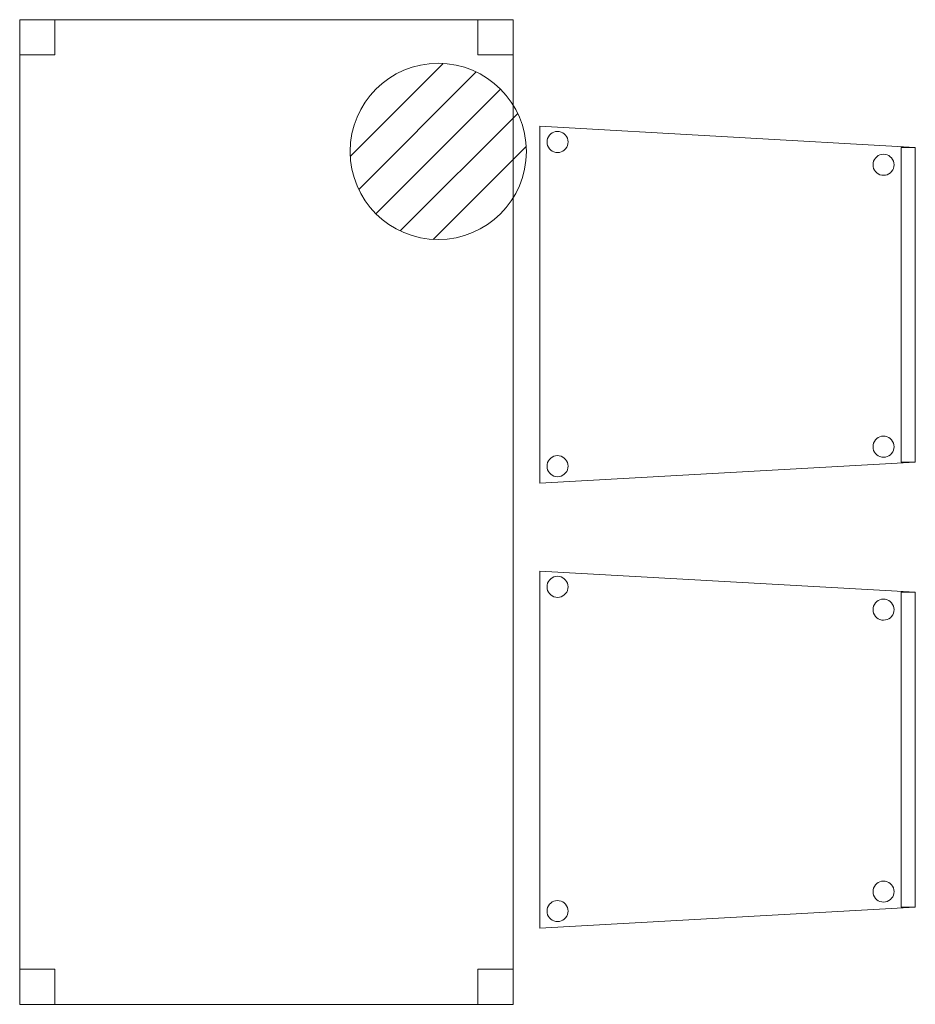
# Model space of a CAD drawing. Header units: metres. Extents: x 391.1 to 427.5, y 12.8 to 28.4.
# Tile 8 of 149: x 402.1 to 403.3, y 14.7 to 16. Entities that reach past the tile are written whole.
import ezdxf

# ---------------------------------------------------------------- set-up
doc = ezdxf.new("R2010")
doc.units = ezdxf.units.M
for name, color, linetype, lineweight in [('02_MOBILIARIO', 7, 'Continuous', 18), ('A-DETL-____-MBND', 7, 'Continuous', 18), ('A-DETL-GENF-OTLN', 7, 'Continuous', 18)]:
    doc.layers.add(name, color=color, linetype=linetype, lineweight=lineweight)

# ---------------------------------------------------------------- blocks, each defined once
blk = doc.blocks.new('Family - Cadira confident_PA-152009-03_TEL_P0A')
at = {"layer": 'A-DETL-____-MBND', "color": 253, "true_color": 0xaaaaaa}
for p, q in [((0, 0.5065), (0.5326, 0.4765)), ((0, 0), (0, 0.5065)), ((0.5326, 0.4765), (0, 0.5065)), ((0, 0.5065), (0, 0)), ((0.0104, 0.4868), (0.011, 0.4893)), ((0.011, 0.4893), (0.0104, 0.4868)), ((0.011, 0.4893), (0.0121, 0.4916)), ((0.0121, 0.4916), (0.011, 0.4893)), ((0.0121, 0.4916), (0.0136, 0.4938)), ((0.0136, 0.4938), (0.0121, 0.4916)), ((0.0136, 0.4938), (0.0154, 0.4956)), ((0.0154, 0.4956), (0.0136, 0.4938)), ((0.0154, 0.4956), (0.0176, 0.4971)), ((0.0176, 0.4971), (0.0154, 0.4956)), ((0.0176, 0.4971), (0.0199, 0.4982)), ((0.0199, 0.4982), (0.0176, 0.4971)), ((0.0199, 0.4982), (0.0224, 0.4989)), ((0.0224, 0.4989), (0.0199, 0.4982)), ((0.0224, 0.4989), (0.025, 0.4992)), ((0.025, 0.4992), (0.0224, 0.4989)), ((0.025, 0.4992), (0.0276, 0.4989)), ((0.0276, 0.4989), (0.025, 0.4992)), ((0.0276, 0.4989), (0.0301, 0.4983)), ((0.0301, 0.4983), (0.0276, 0.4989)), ((0.0301, 0.4983), (0.0325, 0.4972)), ((0.0325, 0.4972), (0.0301, 0.4983)), ((0.0325, 0.4972), (0.0346, 0.4957)), ((0.0346, 0.4957), (0.0325, 0.4972)), ((0.0346, 0.4957), (0.0365, 0.4939)), ((0.0365, 0.4939), (0.0346, 0.4957)), ((0.0365, 0.4939), (0.038, 0.4918)), ((0.038, 0.4918), (0.0365, 0.4939)), ((0.038, 0.4918), (0.0391, 0.4894)), ((0.0391, 0.4894), (0.038, 0.4918)), ((0.0391, 0.4894), (0.0398, 0.4869)), ((0.0398, 0.4869), (0.0391, 0.4894)), ((0.0102, 0.4842), (0.0104, 0.4868)), ((0.0104, 0.4868), (0.0102, 0.4842)), ((0.0104, 0.4816), (0.0102, 0.4842)), ((0.0102, 0.4842), (0.0104, 0.4816)), ((0.0111, 0.4791), (0.0104, 0.4816)), ((0.0104, 0.4816), (0.0111, 0.4791)), ((0.0122, 0.4767), (0.0111, 0.4791)), ((0.0111, 0.4791), (0.0122, 0.4767)), ((0.0137, 0.4746), (0.0122, 0.4767)), ((0.0122, 0.4767), (0.0137, 0.4746)), ((0.0381, 0.4768), (0.0366, 0.4747)), ((0.0366, 0.4747), (0.0381, 0.4768)), ((0.0392, 0.4792), (0.0381, 0.4768)), ((0.0381, 0.4768), (0.0392, 0.4792)), ((0.0398, 0.4817), (0.0392, 0.4792)), ((0.0392, 0.4792), (0.0398, 0.4817)), ((0.0398, 0.4869), (0.04, 0.4843)), ((0.04, 0.4843), (0.0398, 0.4869)), ((0.04, 0.4843), (0.0398, 0.4817)), ((0.0398, 0.4817), (0.04, 0.4843)), ((0.5126, 0.03), (0.5126, 0.4765)), ((0.5126, 0.4765), (0.5326, 0.4765)), ((0.5126, 0.4765), (0.5126, 0.03)), ((0.5326, 0.4765), (0.5126, 0.4765)), ((0.5326, 0.4765), (0.5326, 0.03)), ((0.5326, 0.03), (0.5326, 0.4765)), ((0.5326, 0.4765), (0.5326, 0.03)), ((0.5326, 0.03), (0.5326, 0.4765)), ((0.0155, 0.4727), (0.0137, 0.4746)), ((0.0137, 0.4746), (0.0155, 0.4727)), ((0.0177, 0.4713), (0.0155, 0.4727)), ((0.0155, 0.4727), (0.0177, 0.4713)), ((0.02, 0.4702), (0.0177, 0.4713)), ((0.0177, 0.4713), (0.02, 0.4702)), ((0.0226, 0.4695), (0.02, 0.4702)), ((0.02, 0.4702), (0.0226, 0.4695)), ((0.0252, 0.4693), (0.0226, 0.4695)), ((0.0226, 0.4695), (0.0252, 0.4693)), ((0.0278, 0.4695), (0.0252, 0.4693)), ((0.0252, 0.4693), (0.0278, 0.4695)), ((0.0303, 0.4702), (0.0278, 0.4695)), ((0.0278, 0.4695), (0.0303, 0.4702)), ((0.0326, 0.4713), (0.0303, 0.4702)), ((0.0303, 0.4702), (0.0326, 0.4713)), ((0.0347, 0.4728), (0.0326, 0.4713)), ((0.0326, 0.4713), (0.0347, 0.4728)), ((0.0366, 0.4747), (0.0347, 0.4728)), ((0.0347, 0.4728), (0.0366, 0.4747)), ((0.4745, 0.4593), (0.476, 0.4614)), ((0.476, 0.4614), (0.4745, 0.4593)), ((0.476, 0.4614), (0.4779, 0.4633)), ((0.4779, 0.4633), (0.476, 0.4614)), ((0.4779, 0.4633), (0.48, 0.4648)), ((0.48, 0.4648), (0.4779, 0.4633)), ((0.48, 0.4648), (0.4823, 0.4659)), ((0.4823, 0.4659), (0.48, 0.4648)), ((0.4823, 0.4659), (0.4848, 0.4666)), ((0.4848, 0.4666), (0.4823, 0.4659)), ((0.4848, 0.4666), (0.4874, 0.4668)), ((0.4874, 0.4668), (0.4848, 0.4666)), ((0.4874, 0.4668), (0.49, 0.4666)), ((0.49, 0.4666), (0.4874, 0.4668)), ((0.49, 0.4666), (0.4926, 0.4659)), ((0.4926, 0.4659), (0.49, 0.4666)), ((0.4926, 0.4659), (0.4949, 0.4648)), ((0.4949, 0.4648), (0.4926, 0.4659)), ((0.4949, 0.4648), (0.4971, 0.4633)), ((0.4971, 0.4633), (0.4949, 0.4648)), ((0.4971, 0.4633), (0.4989, 0.4615)), ((0.4989, 0.4615), (0.4971, 0.4633)), ((0.4989, 0.4615), (0.5004, 0.4594)), ((0.5004, 0.4594), (0.4989, 0.4615)), ((0.4726, 0.4518), (0.4728, 0.4544)), ((0.4728, 0.4544), (0.4726, 0.4518)), ((0.4728, 0.4492), (0.4726, 0.4518)), ((0.4726, 0.4518), (0.4728, 0.4492)), ((0.4728, 0.4544), (0.4734, 0.4569)), ((0.4734, 0.4569), (0.4728, 0.4544)), ((0.4735, 0.4467), (0.4728, 0.4492)), ((0.4728, 0.4492), (0.4735, 0.4467)), ((0.4734, 0.4569), (0.4745, 0.4593)), ((0.4745, 0.4593), (0.4734, 0.4569)), ((0.5004, 0.4594), (0.5015, 0.457)), ((0.5015, 0.457), (0.5004, 0.4594)), ((0.5015, 0.457), (0.5022, 0.4545)), ((0.5022, 0.4545), (0.5015, 0.457)), ((0.5022, 0.4493), (0.5016, 0.4468)), ((0.5016, 0.4468), (0.5022, 0.4493)), ((0.5022, 0.4545), (0.5024, 0.4519)), ((0.5024, 0.4519), (0.5022, 0.4545)), ((0.5024, 0.4519), (0.5022, 0.4493)), ((0.5022, 0.4493), (0.5024, 0.4519)), ((0.4746, 0.4443), (0.4735, 0.4467)), ((0.4735, 0.4467), (0.4746, 0.4443)), ((0.4761, 0.4422), (0.4746, 0.4443)), ((0.4746, 0.4443), (0.4761, 0.4422)), ((0.478, 0.4404), (0.4761, 0.4422)), ((0.4761, 0.4422), (0.478, 0.4404)), ((0.4801, 0.4389), (0.478, 0.4404)), ((0.478, 0.4404), (0.4801, 0.4389)), ((0.4825, 0.4378), (0.4801, 0.4389)), ((0.4801, 0.4389), (0.4825, 0.4378)), ((0.485, 0.4371), (0.4825, 0.4378)), ((0.4825, 0.4378), (0.485, 0.4371)), ((0.4876, 0.4369), (0.485, 0.4371)), ((0.485, 0.4371), (0.4876, 0.4369)), ((0.4902, 0.4372), (0.4876, 0.4369)), ((0.4876, 0.4369), (0.4902, 0.4372)), ((0.4927, 0.4378), (0.4902, 0.4372)), ((0.4902, 0.4372), (0.4927, 0.4378)), ((0.495, 0.439), (0.4927, 0.4378)), ((0.4927, 0.4378), (0.495, 0.439)), ((0.4972, 0.4405), (0.495, 0.439)), ((0.495, 0.439), (0.4972, 0.4405)), ((0.499, 0.4423), (0.4972, 0.4405)), ((0.4972, 0.4405), (0.499, 0.4423)), ((0.5005, 0.4445), (0.499, 0.4423)), ((0.499, 0.4423), (0.5005, 0.4445)), ((0.5016, 0.4468), (0.5005, 0.4445)), ((0.5005, 0.4445), (0.5016, 0.4468)), ((0.4728, 0.0544), (0.4734, 0.0569)), ((0.4734, 0.0569), (0.4728, 0.0544)), ((0.4734, 0.0569), (0.4745, 0.0593)), ((0.4745, 0.0593), (0.4734, 0.0569)), ((0.4745, 0.0593), (0.476, 0.0614)), ((0.476, 0.0614), (0.4745, 0.0593)), ((0.476, 0.0614), (0.4779, 0.0633)), ((0.4779, 0.0633), (0.476, 0.0614)), ((0.4779, 0.0633), (0.48, 0.0648)), ((0.48, 0.0648), (0.4779, 0.0633)), ((0.48, 0.0648), (0.4823, 0.0659)), ((0.4823, 0.0659), (0.48, 0.0648)), ((0.4823, 0.0659), (0.4848, 0.0666)), ((0.4848, 0.0666), (0.4823, 0.0659)), ((0.4848, 0.0666), (0.4874, 0.0668)), ((0.4874, 0.0668), (0.4848, 0.0666)), ((0.4874, 0.0668), (0.49, 0.0666)), ((0.49, 0.0666), (0.4874, 0.0668)), ((0.49, 0.0666), (0.4926, 0.0659)), ((0.4926, 0.0659), (0.49, 0.0666)), ((0.4926, 0.0659), (0.4949, 0.0648)), ((0.4949, 0.0648), (0.4926, 0.0659)), ((0.4949, 0.0648), (0.4971, 0.0633)), ((0.4971, 0.0633), (0.4949, 0.0648)), ((0.4971, 0.0633), (0.4989, 0.0615)), ((0.4989, 0.0615), (0.4971, 0.0633)), ((0.4989, 0.0615), (0.5004, 0.0594)), ((0.5004, 0.0594), (0.4989, 0.0615)), ((0.5004, 0.0594), (0.5015, 0.057)), ((0.5015, 0.057), (0.5004, 0.0594)), ((0.5015, 0.057), (0.5022, 0.0545)), ((0.5022, 0.0545), (0.5015, 0.057)), ((0.4726, 0.0518), (0.4728, 0.0544)), ((0.4728, 0.0544), (0.4726, 0.0518)), ((0.4728, 0.0492), (0.4726, 0.0518)), ((0.4726, 0.0518), (0.4728, 0.0492)), ((0.4735, 0.0467), (0.4728, 0.0492)), ((0.4728, 0.0492), (0.4735, 0.0467)), ((0.4746, 0.0443), (0.4735, 0.0467)), ((0.4735, 0.0467), (0.4746, 0.0443)), ((0.4761, 0.0422), (0.4746, 0.0443)), ((0.4746, 0.0443), (0.4761, 0.0422)), ((0.478, 0.0404), (0.4761, 0.0422)), ((0.4761, 0.0422), (0.478, 0.0404)), ((0.499, 0.0423), (0.4972, 0.0405)), ((0.4972, 0.0405), (0.499, 0.0423)), ((0.5005, 0.0445), (0.499, 0.0423)), ((0.499, 0.0423), (0.5005, 0.0445)), ((0.5016, 0.0468), (0.5005, 0.0445)), ((0.5005, 0.0445), (0.5016, 0.0468)), ((0.5022, 0.0493), (0.5016, 0.0468)), ((0.5016, 0.0468), (0.5022, 0.0493)), ((0.5022, 0.0545), (0.5024, 0.0519)), ((0.5024, 0.0519), (0.5022, 0.0545)), ((0.5024, 0.0519), (0.5022, 0.0493)), ((0.5022, 0.0493), (0.5024, 0.0519)), ((0.5326, 0.03), (0, 0)), ((0, 0), (0.5326, 0.03)), ((0.0104, 0.0268), (0.011, 0.0293)), ((0.011, 0.0293), (0.0104, 0.0268)), ((0.011, 0.0293), (0.0121, 0.0316)), ((0.0121, 0.0316), (0.011, 0.0293)), ((0.0121, 0.0316), (0.0136, 0.0338)), ((0.0136, 0.0338), (0.0121, 0.0316)), ((0.0136, 0.0338), (0.0154, 0.0356)), ((0.0154, 0.0356), (0.0136, 0.0338)), ((0.0154, 0.0356), (0.0176, 0.0371)), ((0.0176, 0.0371), (0.0154, 0.0356)), ((0.0176, 0.0371), (0.0199, 0.0382)), ((0.0199, 0.0382), (0.0176, 0.0371)), ((0.0199, 0.0382), (0.0224, 0.0389)), ((0.0224, 0.0389), (0.0199, 0.0382)), ((0.0224, 0.0389), (0.025, 0.0392)), ((0.025, 0.0392), (0.0224, 0.0389)), ((0.025, 0.0392), (0.0276, 0.0389)), ((0.0276, 0.0389), (0.025, 0.0392)), ((0.0276, 0.0389), (0.0301, 0.0383)), ((0.0301, 0.0383), (0.0276, 0.0389)), ((0.0301, 0.0383), (0.0325, 0.0372)), ((0.0325, 0.0372), (0.0301, 0.0383)), ((0.0325, 0.0372), (0.0346, 0.0357)), ((0.0346, 0.0357), (0.0325, 0.0372)), ((0.0346, 0.0357), (0.0365, 0.0339)), ((0.0365, 0.0339), (0.0346, 0.0357)), ((0.0365, 0.0339), (0.038, 0.0318)), ((0.038, 0.0318), (0.0365, 0.0339)), ((0.038, 0.0318), (0.0391, 0.0294)), ((0.0391, 0.0294), (0.038, 0.0318)), ((0.0391, 0.0294), (0.0398, 0.0269)), ((0.0398, 0.0269), (0.0391, 0.0294)), ((0.4801, 0.0389), (0.478, 0.0404)), ((0.478, 0.0404), (0.4801, 0.0389)), ((0.4825, 0.0378), (0.4801, 0.0389)), ((0.4801, 0.0389), (0.4825, 0.0378)), ((0.485, 0.0371), (0.4825, 0.0378)), ((0.4825, 0.0378), (0.485, 0.0371)), ((0.4876, 0.0369), (0.485, 0.0371)), ((0.485, 0.0371), (0.4876, 0.0369)), ((0.4902, 0.0372), (0.4876, 0.0369)), ((0.4876, 0.0369), (0.4902, 0.0372)), ((0.4927, 0.0378), (0.4902, 0.0372)), ((0.4902, 0.0372), (0.4927, 0.0378)), ((0.495, 0.039), (0.4927, 0.0378)), ((0.4927, 0.0378), (0.495, 0.039)), ((0.4972, 0.0405), (0.495, 0.039)), ((0.495, 0.039), (0.4972, 0.0405)), ((0.5326, 0.03), (0.5126, 0.03)), ((0.5126, 0.03), (0.5326, 0.03)), ((0.0102, 0.0242), (0.0104, 0.0268)), ((0.0104, 0.0268), (0.0102, 0.0242)), ((0.0104, 0.0216), (0.0102, 0.0242)), ((0.0102, 0.0242), (0.0104, 0.0216)), ((0.0111, 0.0191), (0.0104, 0.0216)), ((0.0104, 0.0216), (0.0111, 0.0191)), ((0.0122, 0.0167), (0.0111, 0.0191)), ((0.0111, 0.0191), (0.0122, 0.0167)), ((0.0137, 0.0146), (0.0122, 0.0167)), ((0.0122, 0.0167), (0.0137, 0.0146)), ((0.0155, 0.0127), (0.0137, 0.0146)), ((0.0137, 0.0146), (0.0155, 0.0127)), ((0.0366, 0.0147), (0.0347, 0.0128)), ((0.0347, 0.0128), (0.0366, 0.0147)), ((0.0381, 0.0168), (0.0366, 0.0147)), ((0.0366, 0.0147), (0.0381, 0.0168)), ((0.0392, 0.0192), (0.0381, 0.0168)), ((0.0381, 0.0168), (0.0392, 0.0192)), ((0.0398, 0.0217), (0.0392, 0.0192)), ((0.0392, 0.0192), (0.0398, 0.0217)), ((0.0398, 0.0269), (0.04, 0.0243)), ((0.04, 0.0243), (0.0398, 0.0269)), ((0.04, 0.0243), (0.0398, 0.0217)), ((0.0398, 0.0217), (0.04, 0.0243)), ((0.0177, 0.0113), (0.0155, 0.0127)), ((0.0155, 0.0127), (0.0177, 0.0113)), ((0.02, 0.0102), (0.0177, 0.0113)), ((0.0177, 0.0113), (0.02, 0.0102)), ((0.0226, 0.0095), (0.02, 0.0102)), ((0.02, 0.0102), (0.0226, 0.0095)), ((0.0252, 0.0093), (0.0226, 0.0095)), ((0.0226, 0.0095), (0.0252, 0.0093)), ((0.0278, 0.0095), (0.0252, 0.0093)), ((0.0252, 0.0093), (0.0278, 0.0095)), ((0.0303, 0.0102), (0.0278, 0.0095)), ((0.0278, 0.0095), (0.0303, 0.0102)), ((0.0326, 0.0113), (0.0303, 0.0102)), ((0.0303, 0.0102), (0.0326, 0.0113)), ((0.0347, 0.0128), (0.0326, 0.0113)), ((0.0326, 0.0113), (0.0347, 0.0128))]:
    blk.add_line(p, q, dxfattribs=at)
blk = doc.blocks.new('Family - Cadira confident_PA-152400-03_TEL_P0A')
at = {"layer": 'A-DETL-____-MBND', "color": 253, "true_color": 0xaaaaaa}
for p, q in [((0, 0.5065), (0.5326, 0.4765)), ((0, 0), (0, 0.5065)), ((0.5326, 0.4765), (0, 0.5065)), ((0, 0.5065), (0, 0)), ((0.0104, 0.4868), (0.011, 0.4893)), ((0.011, 0.4893), (0.0104, 0.4868)), ((0.011, 0.4893), (0.0121, 0.4916)), ((0.0121, 0.4916), (0.011, 0.4893)), ((0.0121, 0.4916), (0.0136, 0.4938)), ((0.0136, 0.4938), (0.0121, 0.4916)), ((0.0136, 0.4938), (0.0154, 0.4956)), ((0.0154, 0.4956), (0.0136, 0.4938)), ((0.0154, 0.4956), (0.0176, 0.4971)), ((0.0176, 0.4971), (0.0154, 0.4956)), ((0.0176, 0.4971), (0.0199, 0.4982)), ((0.0199, 0.4982), (0.0176, 0.4971)), ((0.0199, 0.4982), (0.0224, 0.4989)), ((0.0224, 0.4989), (0.0199, 0.4982)), ((0.0224, 0.4989), (0.025, 0.4992)), ((0.025, 0.4992), (0.0224, 0.4989)), ((0.025, 0.4992), (0.0276, 0.4989)), ((0.0276, 0.4989), (0.025, 0.4992)), ((0.0276, 0.4989), (0.0301, 0.4983)), ((0.0301, 0.4983), (0.0276, 0.4989)), ((0.0301, 0.4983), (0.0325, 0.4972)), ((0.0325, 0.4972), (0.0301, 0.4983)), ((0.0325, 0.4972), (0.0346, 0.4957)), ((0.0346, 0.4957), (0.0325, 0.4972)), ((0.0346, 0.4957), (0.0365, 0.4939)), ((0.0365, 0.4939), (0.0346, 0.4957)), ((0.0365, 0.4939), (0.038, 0.4918)), ((0.038, 0.4918), (0.0365, 0.4939)), ((0.038, 0.4918), (0.0391, 0.4894)), ((0.0391, 0.4894), (0.038, 0.4918)), ((0.0391, 0.4894), (0.0398, 0.4869)), ((0.0398, 0.4869), (0.0391, 0.4894)), ((0.0102, 0.4842), (0.0104, 0.4868)), ((0.0104, 0.4868), (0.0102, 0.4842)), ((0.0104, 0.4816), (0.0102, 0.4842)), ((0.0102, 0.4842), (0.0104, 0.4816)), ((0.0111, 0.4791), (0.0104, 0.4816)), ((0.0104, 0.4816), (0.0111, 0.4791)), ((0.0122, 0.4767), (0.0111, 0.4791)), ((0.0111, 0.4791), (0.0122, 0.4767)), ((0.0137, 0.4746), (0.0122, 0.4767)), ((0.0122, 0.4767), (0.0137, 0.4746)), ((0.0381, 0.4768), (0.0366, 0.4747)), ((0.0366, 0.4747), (0.0381, 0.4768)), ((0.0392, 0.4792), (0.0381, 0.4768)), ((0.0381, 0.4768), (0.0392, 0.4792)), ((0.0398, 0.4817), (0.0392, 0.4792)), ((0.0392, 0.4792), (0.0398, 0.4817)), ((0.0398, 0.4869), (0.04, 0.4843)), ((0.04, 0.4843), (0.0398, 0.4869)), ((0.04, 0.4843), (0.0398, 0.4817)), ((0.0398, 0.4817), (0.04, 0.4843)), ((0.5126, 0.03), (0.5126, 0.4765)), ((0.5126, 0.4765), (0.5326, 0.4765)), ((0.5126, 0.4765), (0.5126, 0.03)), ((0.5326, 0.4765), (0.5126, 0.4765)), ((0.5326, 0.4765), (0.5326, 0.03)), ((0.5326, 0.03), (0.5326, 0.4765)), ((0.5326, 0.4765), (0.5326, 0.03)), ((0.5326, 0.03), (0.5326, 0.4765)), ((0.0155, 0.4727), (0.0137, 0.4746)), ((0.0137, 0.4746), (0.0155, 0.4727)), ((0.0177, 0.4713), (0.0155, 0.4727)), ((0.0155, 0.4727), (0.0177, 0.4713)), ((0.02, 0.4702), (0.0177, 0.4713)), ((0.0177, 0.4713), (0.02, 0.4702)), ((0.0226, 0.4695), (0.02, 0.4702)), ((0.02, 0.4702), (0.0226, 0.4695)), ((0.0252, 0.4693), (0.0226, 0.4695)), ((0.0226, 0.4695), (0.0252, 0.4693)), ((0.0278, 0.4695), (0.0252, 0.4693)), ((0.0252, 0.4693), (0.0278, 0.4695)), ((0.0303, 0.4702), (0.0278, 0.4695)), ((0.0278, 0.4695), (0.0303, 0.4702)), ((0.0326, 0.4713), (0.0303, 0.4702)), ((0.0303, 0.4702), (0.0326, 0.4713)), ((0.0347, 0.4728), (0.0326, 0.4713)), ((0.0326, 0.4713), (0.0347, 0.4728)), ((0.0366, 0.4747), (0.0347, 0.4728)), ((0.0347, 0.4728), (0.0366, 0.4747)), ((0.4745, 0.4593), (0.476, 0.4614)), ((0.476, 0.4614), (0.4745, 0.4593)), ((0.476, 0.4614), (0.4779, 0.4633)), ((0.4779, 0.4633), (0.476, 0.4614)), ((0.4779, 0.4633), (0.48, 0.4648)), ((0.48, 0.4648), (0.4779, 0.4633)), ((0.48, 0.4648), (0.4823, 0.4659)), ((0.4823, 0.4659), (0.48, 0.4648)), ((0.4823, 0.4659), (0.4848, 0.4666)), ((0.4848, 0.4666), (0.4823, 0.4659)), ((0.4848, 0.4666), (0.4874, 0.4668)), ((0.4874, 0.4668), (0.4848, 0.4666)), ((0.4874, 0.4668), (0.49, 0.4666)), ((0.49, 0.4666), (0.4874, 0.4668)), ((0.49, 0.4666), (0.4926, 0.4659)), ((0.4926, 0.4659), (0.49, 0.4666)), ((0.4926, 0.4659), (0.4949, 0.4648)), ((0.4949, 0.4648), (0.4926, 0.4659)), ((0.4949, 0.4648), (0.4971, 0.4633)), ((0.4971, 0.4633), (0.4949, 0.4648)), ((0.4971, 0.4633), (0.4989, 0.4615)), ((0.4989, 0.4615), (0.4971, 0.4633)), ((0.4989, 0.4615), (0.5004, 0.4594)), ((0.5004, 0.4594), (0.4989, 0.4615)), ((0.4726, 0.4518), (0.4728, 0.4544)), ((0.4728, 0.4544), (0.4726, 0.4518)), ((0.4728, 0.4492), (0.4726, 0.4518)), ((0.4726, 0.4518), (0.4728, 0.4492)), ((0.4728, 0.4544), (0.4734, 0.4569)), ((0.4734, 0.4569), (0.4728, 0.4544)), ((0.4735, 0.4467), (0.4728, 0.4492)), ((0.4728, 0.4492), (0.4735, 0.4467)), ((0.4734, 0.4569), (0.4745, 0.4593)), ((0.4745, 0.4593), (0.4734, 0.4569)), ((0.5004, 0.4594), (0.5015, 0.457)), ((0.5015, 0.457), (0.5004, 0.4594)), ((0.5015, 0.457), (0.5022, 0.4545)), ((0.5022, 0.4545), (0.5015, 0.457)), ((0.5022, 0.4493), (0.5016, 0.4468)), ((0.5016, 0.4468), (0.5022, 0.4493)), ((0.5022, 0.4545), (0.5024, 0.4519)), ((0.5024, 0.4519), (0.5022, 0.4545)), ((0.5024, 0.4519), (0.5022, 0.4493)), ((0.5022, 0.4493), (0.5024, 0.4519)), ((0.4746, 0.4443), (0.4735, 0.4467)), ((0.4735, 0.4467), (0.4746, 0.4443)), ((0.4761, 0.4422), (0.4746, 0.4443)), ((0.4746, 0.4443), (0.4761, 0.4422)), ((0.478, 0.4404), (0.4761, 0.4422)), ((0.4761, 0.4422), (0.478, 0.4404)), ((0.4801, 0.4389), (0.478, 0.4404)), ((0.478, 0.4404), (0.4801, 0.4389)), ((0.4825, 0.4378), (0.4801, 0.4389)), ((0.4801, 0.4389), (0.4825, 0.4378)), ((0.485, 0.4371), (0.4825, 0.4378)), ((0.4825, 0.4378), (0.485, 0.4371)), ((0.4876, 0.4369), (0.485, 0.4371)), ((0.485, 0.4371), (0.4876, 0.4369)), ((0.4902, 0.4372), (0.4876, 0.4369)), ((0.4876, 0.4369), (0.4902, 0.4372)), ((0.4927, 0.4378), (0.4902, 0.4372)), ((0.4902, 0.4372), (0.4927, 0.4378)), ((0.495, 0.439), (0.4927, 0.4378)), ((0.4927, 0.4378), (0.495, 0.439)), ((0.4972, 0.4405), (0.495, 0.439)), ((0.495, 0.439), (0.4972, 0.4405)), ((0.499, 0.4423), (0.4972, 0.4405)), ((0.4972, 0.4405), (0.499, 0.4423)), ((0.5005, 0.4445), (0.499, 0.4423)), ((0.499, 0.4423), (0.5005, 0.4445)), ((0.5016, 0.4468), (0.5005, 0.4445)), ((0.5005, 0.4445), (0.5016, 0.4468)), ((0.4728, 0.0544), (0.4734, 0.0569)), ((0.4734, 0.0569), (0.4728, 0.0544)), ((0.4734, 0.0569), (0.4745, 0.0593)), ((0.4745, 0.0593), (0.4734, 0.0569)), ((0.4745, 0.0593), (0.476, 0.0614)), ((0.476, 0.0614), (0.4745, 0.0593)), ((0.476, 0.0614), (0.4779, 0.0633)), ((0.4779, 0.0633), (0.476, 0.0614)), ((0.4779, 0.0633), (0.48, 0.0648)), ((0.48, 0.0648), (0.4779, 0.0633)), ((0.48, 0.0648), (0.4823, 0.0659)), ((0.4823, 0.0659), (0.48, 0.0648)), ((0.4823, 0.0659), (0.4848, 0.0666)), ((0.4848, 0.0666), (0.4823, 0.0659)), ((0.4848, 0.0666), (0.4874, 0.0668)), ((0.4874, 0.0668), (0.4848, 0.0666)), ((0.4874, 0.0668), (0.49, 0.0666)), ((0.49, 0.0666), (0.4874, 0.0668)), ((0.49, 0.0666), (0.4926, 0.0659)), ((0.4926, 0.0659), (0.49, 0.0666)), ((0.4926, 0.0659), (0.4949, 0.0648)), ((0.4949, 0.0648), (0.4926, 0.0659)), ((0.4949, 0.0648), (0.4971, 0.0633)), ((0.4971, 0.0633), (0.4949, 0.0648)), ((0.4971, 0.0633), (0.4989, 0.0615)), ((0.4989, 0.0615), (0.4971, 0.0633)), ((0.4989, 0.0615), (0.5004, 0.0594)), ((0.5004, 0.0594), (0.4989, 0.0615)), ((0.5004, 0.0594), (0.5015, 0.057)), ((0.5015, 0.057), (0.5004, 0.0594)), ((0.5015, 0.057), (0.5022, 0.0545)), ((0.5022, 0.0545), (0.5015, 0.057)), ((0.4726, 0.0518), (0.4728, 0.0544)), ((0.4728, 0.0544), (0.4726, 0.0518)), ((0.4728, 0.0492), (0.4726, 0.0518)), ((0.4726, 0.0518), (0.4728, 0.0492)), ((0.4735, 0.0467), (0.4728, 0.0492)), ((0.4728, 0.0492), (0.4735, 0.0467)), ((0.4746, 0.0443), (0.4735, 0.0467)), ((0.4735, 0.0467), (0.4746, 0.0443)), ((0.4761, 0.0422), (0.4746, 0.0443)), ((0.4746, 0.0443), (0.4761, 0.0422)), ((0.478, 0.0404), (0.4761, 0.0422)), ((0.4761, 0.0422), (0.478, 0.0404)), ((0.499, 0.0423), (0.4972, 0.0405)), ((0.4972, 0.0405), (0.499, 0.0423)), ((0.5005, 0.0445), (0.499, 0.0423)), ((0.499, 0.0423), (0.5005, 0.0445)), ((0.5016, 0.0468), (0.5005, 0.0445)), ((0.5005, 0.0445), (0.5016, 0.0468)), ((0.5022, 0.0493), (0.5016, 0.0468)), ((0.5016, 0.0468), (0.5022, 0.0493)), ((0.5022, 0.0545), (0.5024, 0.0519)), ((0.5024, 0.0519), (0.5022, 0.0545)), ((0.5024, 0.0519), (0.5022, 0.0493)), ((0.5022, 0.0493), (0.5024, 0.0519)), ((0.5326, 0.03), (0, 0)), ((0, 0), (0.5326, 0.03)), ((0.0104, 0.0268), (0.011, 0.0293)), ((0.011, 0.0293), (0.0104, 0.0268)), ((0.011, 0.0293), (0.0121, 0.0316)), ((0.0121, 0.0316), (0.011, 0.0293)), ((0.0121, 0.0316), (0.0136, 0.0338)), ((0.0136, 0.0338), (0.0121, 0.0316)), ((0.0136, 0.0338), (0.0154, 0.0356)), ((0.0154, 0.0356), (0.0136, 0.0338)), ((0.0154, 0.0356), (0.0176, 0.0371)), ((0.0176, 0.0371), (0.0154, 0.0356)), ((0.0176, 0.0371), (0.0199, 0.0382)), ((0.0199, 0.0382), (0.0176, 0.0371)), ((0.0199, 0.0382), (0.0224, 0.0389)), ((0.0224, 0.0389), (0.0199, 0.0382)), ((0.0224, 0.0389), (0.025, 0.0392)), ((0.025, 0.0392), (0.0224, 0.0389)), ((0.025, 0.0392), (0.0276, 0.0389)), ((0.0276, 0.0389), (0.025, 0.0392)), ((0.0276, 0.0389), (0.0301, 0.0383)), ((0.0301, 0.0383), (0.0276, 0.0389)), ((0.0301, 0.0383), (0.0325, 0.0372)), ((0.0325, 0.0372), (0.0301, 0.0383)), ((0.0325, 0.0372), (0.0346, 0.0357)), ((0.0346, 0.0357), (0.0325, 0.0372)), ((0.0346, 0.0357), (0.0365, 0.0339)), ((0.0365, 0.0339), (0.0346, 0.0357)), ((0.0365, 0.0339), (0.038, 0.0318)), ((0.038, 0.0318), (0.0365, 0.0339)), ((0.038, 0.0318), (0.0391, 0.0294)), ((0.0391, 0.0294), (0.038, 0.0318)), ((0.0391, 0.0294), (0.0398, 0.0269)), ((0.0398, 0.0269), (0.0391, 0.0294)), ((0.4801, 0.0389), (0.478, 0.0404)), ((0.478, 0.0404), (0.4801, 0.0389)), ((0.4825, 0.0378), (0.4801, 0.0389)), ((0.4801, 0.0389), (0.4825, 0.0378)), ((0.485, 0.0371), (0.4825, 0.0378)), ((0.4825, 0.0378), (0.485, 0.0371)), ((0.4876, 0.0369), (0.485, 0.0371)), ((0.485, 0.0371), (0.4876, 0.0369)), ((0.4902, 0.0372), (0.4876, 0.0369)), ((0.4876, 0.0369), (0.4902, 0.0372)), ((0.4927, 0.0378), (0.4902, 0.0372)), ((0.4902, 0.0372), (0.4927, 0.0378)), ((0.495, 0.039), (0.4927, 0.0378)), ((0.4927, 0.0378), (0.495, 0.039)), ((0.4972, 0.0405), (0.495, 0.039)), ((0.495, 0.039), (0.4972, 0.0405)), ((0.5326, 0.03), (0.5126, 0.03)), ((0.5126, 0.03), (0.5326, 0.03)), ((0.0102, 0.0242), (0.0104, 0.0268)), ((0.0104, 0.0268), (0.0102, 0.0242)), ((0.0104, 0.0216), (0.0102, 0.0242)), ((0.0102, 0.0242), (0.0104, 0.0216)), ((0.0111, 0.0191), (0.0104, 0.0216)), ((0.0104, 0.0216), (0.0111, 0.0191)), ((0.0122, 0.0167), (0.0111, 0.0191)), ((0.0111, 0.0191), (0.0122, 0.0167)), ((0.0137, 0.0146), (0.0122, 0.0167)), ((0.0122, 0.0167), (0.0137, 0.0146)), ((0.0155, 0.0127), (0.0137, 0.0146)), ((0.0137, 0.0146), (0.0155, 0.0127)), ((0.0366, 0.0147), (0.0347, 0.0128)), ((0.0347, 0.0128), (0.0366, 0.0147)), ((0.0381, 0.0168), (0.0366, 0.0147)), ((0.0366, 0.0147), (0.0381, 0.0168)), ((0.0392, 0.0192), (0.0381, 0.0168)), ((0.0381, 0.0168), (0.0392, 0.0192)), ((0.0398, 0.0217), (0.0392, 0.0192)), ((0.0392, 0.0192), (0.0398, 0.0217)), ((0.0398, 0.0269), (0.04, 0.0243)), ((0.04, 0.0243), (0.0398, 0.0269)), ((0.04, 0.0243), (0.0398, 0.0217)), ((0.0398, 0.0217), (0.04, 0.0243)), ((0.0177, 0.0113), (0.0155, 0.0127)), ((0.0155, 0.0127), (0.0177, 0.0113)), ((0.02, 0.0102), (0.0177, 0.0113)), ((0.0177, 0.0113), (0.02, 0.0102)), ((0.0226, 0.0095), (0.02, 0.0102)), ((0.02, 0.0102), (0.0226, 0.0095)), ((0.0252, 0.0093), (0.0226, 0.0095)), ((0.0226, 0.0095), (0.0252, 0.0093)), ((0.0278, 0.0095), (0.0252, 0.0093)), ((0.0252, 0.0093), (0.0278, 0.0095)), ((0.0303, 0.0102), (0.0278, 0.0095)), ((0.0278, 0.0095), (0.0303, 0.0102)), ((0.0326, 0.0113), (0.0303, 0.0102)), ((0.0303, 0.0102), (0.0326, 0.0113)), ((0.0347, 0.0128), (0.0326, 0.0113)), ((0.0326, 0.0113), (0.0347, 0.0128))]:
    blk.add_line(p, q, dxfattribs=at)
blk = doc.blocks.new('Family - Taula 140X80_PA-152426-03_TEL_P0A')
at = {"layer": 'A-DETL-____-MBND', "color": 253, "true_color": 0xaaaaaa}
for p, q in [((0.65, 1.3969), (0.7, 1.3969)), ((0.65, 1.3469), (0.65, 1.3969)), ((0.7, 1.3969), (0.65, 1.3969)), ((0.65, 1.3969), (0.65, 1.3469)), ((0.7, 1.3969), (0.7, 1.3469)), ((0.7, 1.3469), (0.7, 1.3969)), ((0, 1.3969), (0.7, 1.3969)), ((0, 0), (0, 1.3969)), ((0.7, 1.3969), (0, 1.3969)), ((0, 1.3969), (0, 0)), ((0, 1.3969), (0.05, 1.3969)), ((0, 1.3469), (0, 1.3969)), ((0.05, 1.3969), (0, 1.3969)), ((0, 1.3969), (0, 1.3469)), ((0.05, 1.3969), (0.05, 1.3469)), ((0.05, 1.3469), (0.05, 1.3969)), ((0.7, 1.3969), (0.7, 0)), ((0.7, 0), (0.7, 1.3969)), ((0.05, 1.3469), (0, 1.3469)), ((0, 1.3469), (0.05, 1.3469)), ((0.7, 1.3469), (0.65, 1.3469)), ((0.65, 1.3469), (0.7, 1.3469)), ((0, 0.05), (0.05, 0.05)), ((0, 0), (0, 0.05)), ((0.05, 0.05), (0, 0.05)), ((0, 0.05), (0, 0)), ((0.05, 0.05), (0.05, 0)), ((0.05, 0), (0.05, 0.05)), ((0.65, 0.05), (0.7, 0.05)), ((0.65, 0), (0.65, 0.05)), ((0.7, 0.05), (0.65, 0.05)), ((0.65, 0.05), (0.65, 0)), ((0.7, 0.05), (0.7, 0)), ((0.7, 0), (0.7, 0.05)), ((0.05, 0), (0, 0)), ((0, 0), (0.05, 0)), ((0.7, 0), (0, 0)), ((0, 0), (0.7, 0)), ((0.7, 0), (0.65, 0)), ((0.65, 0), (0.7, 0))]:
    blk.add_line(p, q, dxfattribs=at)
blk = doc.blocks.new('LONDR55-XX_ZZ-ARQ-CAA-M3D-Londres55_ifc-1-03_TEL_P0A')
at = {"layer": '02_MOBILIARIO', "color": 253, "lineweight": 18, "true_color": 0xaaaaaa}
for name, p in [('Family - Taula 140X80_PA-152426-03_TEL_P0A', (402.0519, 14.6526)), ('Family - Cadira confident_PA-152009-03_TEL_P0A', (402.7897, 15.3919)), ('Family - Cadira confident_PA-152400-03_TEL_P0A', (402.7897, 14.7607))]:
    blk.add_blockref(name, p, dxfattribs=at)
blk = doc.blocks.new('ZYR_08_04 Altaveu Sostre Encastat - Altaveu Encastat 01-911395-03_TEL_P0A')
at = {"layer": 'A-DETL-GENF-OTLN', "color": 6, "true_color": 0xff00ff}
for p, q in [((-0.1248, -0.007), (0.007, 0.1248)), ((-0.1128, -0.0539), (0.0539, 0.1128)), ((-0.0884, -0.0884), (0.0884, 0.0884)), ((-0.0539, -0.1128), (0.1128, 0.0539)), ((-0.007, -0.1248), (0.1248, 0.007))]:
    blk.add_line(p, q, dxfattribs=at)
blk.add_circle((0, 0), 0.125, dxfattribs=at)

msp = doc.modelspace()

# ---------------------------------------------------------------- block references
at = {"lineweight": 5}
msp.add_blockref('LONDR55-XX_ZZ-ARQ-CAA-M3D-Londres55_ifc-1-03_TEL_P0A', (0, 0), dxfattribs=at)
at = {"layer": 'A-DETL-GENF-OTLN', "color": 6, "true_color": 0xff00ff}
msp.add_blockref('ZYR_08_04 Altaveu Sostre Encastat - Altaveu Encastat 01-911395-03_TEL_P0A', (402.6456, 15.8627), dxfattribs=at)

doc.saveas('drawing.dxf')
